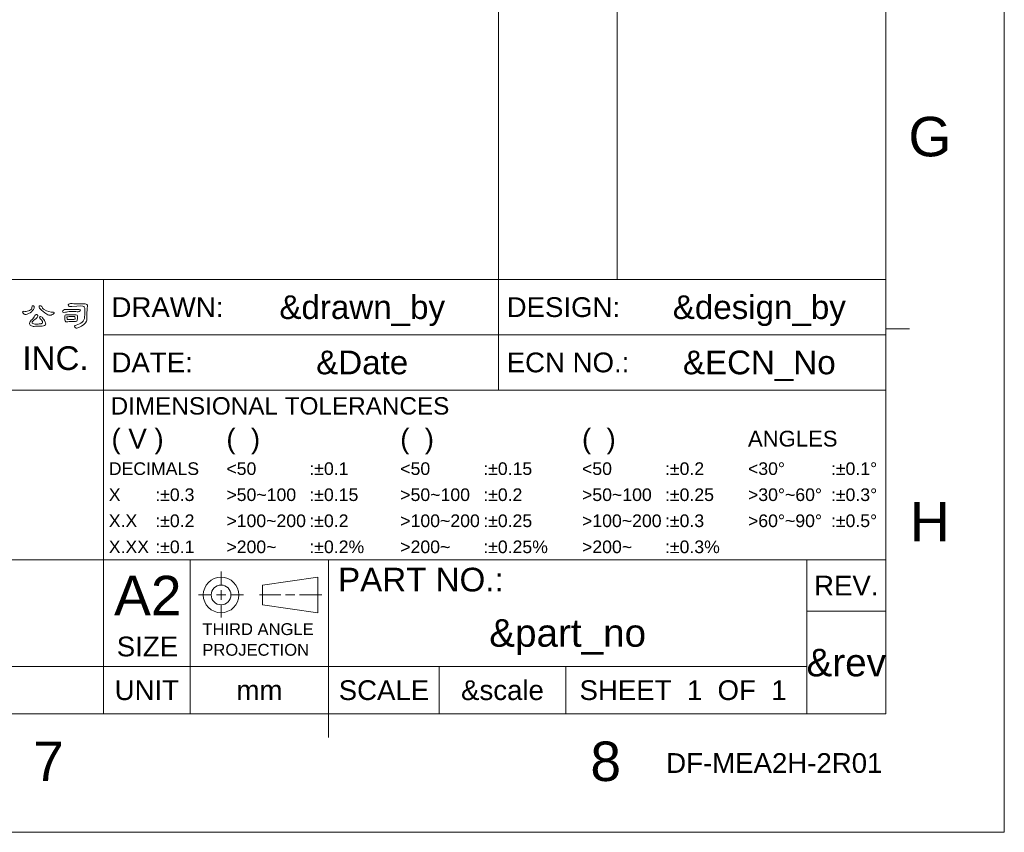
# Model space of a CAD drawing. Extents: x 1967 to 2561, y -57 to 363.
# Tile 14 of 16: x 2436 to 2561, y -57 to 46. Entities that reach past the tile are written whole.
import ezdxf
from ezdxf.enums import TextEntityAlignment as Align

# ---------------------------------------------------------------- set-up
doc = ezdxf.new("R2010")
doc.units = 0
doc.header["$LTSCALE"] = 15.367
doc.header["$MEASUREMENT"] = 0
doc.layers.get('0').update_dxf_attribs({"linetype": 'CONTINUOUS', "lineweight": 5})
doc.styles.add('TEXTSTYLE_1', font='arial.ttf')

msp = doc.modelspace()

# ---------------------------------------------------------------- linework, layer by layer
at = {"linetype": 'Continuous', "lineweight": 5}
for p, q in [((2560.511, 363.213), (2560.511, -56.787)), ((2496.511, 348.213), (2496.511, 13.213)), ((2511.511, 348.213), (2511.511, 13.213)), ((2545.511, 348.213), (2545.511, -41.787)), ((2355.511, 13.213), (2545.511, 13.213)), ((2446.511, 13.213), (2446.511, -0.787)), ((2496.511, 13.213), (2496.511, -0.787)), ((2545.511, 6.963), (2548.511, 6.963)), ((2446.511, 6.213), (2545.511, 6.213)), ((2355.511, -0.787), (2545.511, -0.787)), ((2446.511, -0.787), (2446.511, -22.287)), ((2446.511, -22.287), (2446.511, -0.787)), ((2355.511, -22.287), (2545.511, -22.287)), ((2446.511, -22.287), (2446.511, -35.787)), ((2457.511, -22.287), (2457.511, -41.787)), ((2475.011, -22.287), (2475.011, -41.787)), ((2535.511, -22.287), (2535.511, -41.787)), ((2461.398, -25.515), (2461.398, -23.756)), ((2473.652, -24.479), (2466.652, -25.479)), ((2473.652, -24.479), (2473.652, -28.979)), ((2461.402, -26.129), (2461.402, -27.329)), ((2466.652, -25.479), (2466.652, -27.979)), ((2460.202, -26.729), (2458.552, -26.729)), ((2460.802, -26.729), (2462.002, -26.729)), ((2462.602, -26.729), (2464.252, -26.729)), ((2468.944, -26.729), (2466.285, -26.729)), ((2469.544, -26.729), (2470.744, -26.729)), ((2471.344, -26.729), (2474.135, -26.729)), ((2461.402, -27.929), (2461.402, -29.579)), ((2466.652, -27.979), (2473.652, -28.979)), ((2535.511, -28.787), (2545.511, -28.787)), ((2355.511, -35.787), (2535.511, -35.787)), ((2446.511, -35.787), (2446.511, -41.787)), ((2489.011, -35.787), (2489.011, -41.787)), ((2505.011, -35.787), (2505.011, -41.787)), ((1981.511, -41.787), (2545.511, -41.787)), ((2475.011, -41.787), (2475.011, -44.787)), ((1966.511, -56.787), (2560.511, -56.787))]:
    msp.add_line(p, q, dxfattribs=at)
for radius in [2.25, 1.25]:
    msp.add_circle((2461.402, -26.729), radius, dxfattribs=at)
for points, knots in [([(2442.535, 9.795), (2443.452, 9.875), (2443.952, 9.879), (2444.034, 9.808), (2444.034, 9.808), (2444.123, 9.728), (2444.166, 9.616), (2444.163, 9.471), (2444.163, 9.471), (2444.154, 9.135), (2444.144, 8.811), (2444.133, 8.5), (2444.133, 8.5), (2444.124, 8.184), (2444.022, 7.95), (2443.825, 7.796), (2443.825, 7.796), (2443.646, 7.664), (2443.387, 7.549), (2443.048, 7.449), (2443.048, 7.449), (2442.936, 7.424), (2442.876, 7.374), (2442.868, 7.3), (2442.868, 7.3), (2442.86, 7.22), (2442.892, 7.155), (2442.966, 7.103), (2442.966, 7.103), (2443.072, 7.023), (2443.218, 7.034), (2443.406, 7.133), (2443.406, 7.133), (2443.913, 7.358), (2444.234, 7.623), (2444.368, 7.928), (2444.368, 7.928), (2444.414, 8.039), (2444.435, 8.246), (2444.432, 8.548), (2444.432, 8.548), (2444.429, 9.234), (2444.448, 9.646), (2444.487, 9.782), (2444.487, 9.782), (2444.505, 9.851), (2444.506, 9.908), (2444.492, 9.954), (2444.492, 9.954), (2444.475, 9.999), (2444.451, 10.035), (2444.423, 10.06), (2444.423, 10.06), (2444.363, 10.111), (2444.154, 10.13), (2443.795, 10.115), (2443.795, 10.115), (2443.229, 10.105), (2442.819, 10.124), (2442.569, 10.175), (2442.569, 10.175), (2442.404, 10.212), (2442.257, 10.187), (2442.129, 10.099), (2442.129, 10.099), (2442.035, 10.03), (2442.022, 9.954), (2442.09, 9.868), (2442.09, 9.868), (2442.144, 9.797), (2442.293, 9.773), (2442.535, 9.795)], [0, 0, 0, 0, 0.0555556, 0.0555556, 0.0555556, 0.0555556, 0.1111111, 0.1111111, 0.1111111, 0.1111111, 0.1666667, 0.1666667, 0.1666667, 0.1666667, 0.2222222, 0.2222222, 0.2222222, 0.2222222, 0.2777778, 0.2777778, 0.2777778, 0.2777778, 0.3333333, 0.3333333, 0.3333333, 0.3333333, 0.3888889, 0.3888889, 0.3888889, 0.3888889, 0.4444444, 0.4444444, 0.4444444, 0.4444444, 0.5, 0.5, 0.5, 0.5, 0.5555556, 0.5555556, 0.5555556, 0.5555556, 0.6111111, 0.6111111, 0.6111111, 0.6111111, 0.6666667, 0.6666667, 0.6666667, 0.6666667, 0.7222222, 0.7222222, 0.7222222, 0.7222222, 0.7777778, 0.7777778, 0.7777778, 0.7777778, 0.8333333, 0.8333333, 0.8333333, 0.8333333, 0.8888889, 0.8888889, 0.8888889, 0.8888889, 0.9444444, 0.9444444, 0.9444444, 0.9444444, 1, 1, 1, 1]), ([(2437.474, 9.693), (2437.477, 9.622), (2437.451, 9.549), (2437.397, 9.475), (2437.397, 9.475), (2437.26, 9.326), (2437.086, 9.229), (2436.875, 9.184), (2436.875, 9.184), (2436.77, 9.165), (2436.667, 9.163), (2436.568, 9.18), (2436.568, 9.18), (2436.471, 9.192), (2436.403, 9.189), (2436.363, 9.171), (2436.363, 9.171), (2436.326, 9.154), (2436.303, 9.124), (2436.295, 9.081), (2436.295, 9.081), (2436.286, 9.027), (2436.316, 8.965), (2436.384, 8.894), (2436.384, 8.894), (2436.436, 8.842), (2436.498, 8.805), (2436.572, 8.782), (2436.572, 8.782), (2436.632, 8.757), (2436.788, 8.796), (2437.042, 8.898), (2437.042, 8.898), (2437.316, 9.02), (2437.519, 9.199), (2437.653, 9.432), (2437.653, 9.432), (2437.724, 9.543), (2437.761, 9.633), (2437.764, 9.701), (2437.764, 9.701), (2437.764, 9.764), (2437.746, 9.811), (2437.709, 9.842), (2437.709, 9.842), (2437.68, 9.87), (2437.645, 9.885), (2437.602, 9.885), (2437.602, 9.885), (2437.556, 9.882), (2437.524, 9.868), (2437.504, 9.842), (2437.504, 9.842), (2437.483, 9.808), (2437.474, 9.758), (2437.474, 9.693)], [0, 0, 0, 0, 0.0714286, 0.0714286, 0.0714286, 0.0714286, 0.1428571, 0.1428571, 0.1428571, 0.1428571, 0.2142857, 0.2142857, 0.2142857, 0.2142857, 0.2857143, 0.2857143, 0.2857143, 0.2857143, 0.3571429, 0.3571429, 0.3571429, 0.3571429, 0.4285714, 0.4285714, 0.4285714, 0.4285714, 0.5, 0.5, 0.5, 0.5, 0.5714286, 0.5714286, 0.5714286, 0.5714286, 0.6428571, 0.6428571, 0.6428571, 0.6428571, 0.7142857, 0.7142857, 0.7142857, 0.7142857, 0.7857143, 0.7857143, 0.7857143, 0.7857143, 0.8571429, 0.8571429, 0.8571429, 0.8571429, 0.9285714, 0.9285714, 0.9285714, 0.9285714, 1, 1, 1, 1]), ([(2437.679, 8.355), (2437.599, 8.261), (2437.537, 8.195), (2437.491, 8.155), (2437.491, 8.155), (2437.337, 8.007), (2437.24, 7.885), (2437.201, 7.791), (2437.201, 7.791), (2437.163, 7.703), (2437.168, 7.606), (2437.213, 7.5), (2437.213, 7.5), (2437.259, 7.404), (2437.373, 7.333), (2437.555, 7.287), (2437.555, 7.287), (2437.598, 7.279), (2437.788, 7.28), (2438.127, 7.291), (2438.127, 7.291), (2438.179, 7.3), (2438.321, 7.304), (2438.555, 7.304), (2438.555, 7.304), (2438.717, 7.301), (2438.84, 7.313), (2438.922, 7.339), (2438.922, 7.339), (2439.019, 7.358), (2439.102, 7.406), (2439.17, 7.484), (2439.17, 7.484), (2439.207, 7.529), (2439.218, 7.59), (2439.204, 7.667), (2439.204, 7.667), (2439.184, 7.764), (2439.132, 7.883), (2439.046, 8.022), (2439.046, 8.022), (2438.949, 8.184), (2438.848, 8.318), (2438.743, 8.424), (2438.743, 8.424), (2438.68, 8.486), (2438.62, 8.524), (2438.563, 8.534), (2438.563, 8.534), (2438.518, 8.543), (2438.486, 8.534), (2438.469, 8.509), (2438.469, 8.509), (2438.45, 8.481), (2438.441, 8.442), (2438.444, 8.394), (2438.444, 8.394), (2438.455, 8.34), (2438.498, 8.274), (2438.572, 8.197), (2438.572, 8.197), (2438.709, 8.086), (2438.79, 7.939), (2438.816, 7.757), (2438.816, 7.757), (2438.824, 7.694), (2438.779, 7.65), (2438.679, 7.624), (2438.679, 7.624), (2438.619, 7.605), (2438.475, 7.588), (2438.247, 7.573), (2438.247, 7.573), (2438.039, 7.562), (2437.857, 7.569), (2437.7, 7.594), (2437.7, 7.594), (2437.589, 7.615), (2437.524, 7.65), (2437.504, 7.702), (2437.504, 7.702), (2437.486, 7.747), (2437.491, 7.802), (2437.516, 7.868), (2437.516, 7.868), (2437.579, 7.971), (2437.745, 8.105), (2438.012, 8.27), (2438.012, 8.27), (2438.118, 8.367), (2438.181, 8.462), (2438.205, 8.556), (2438.205, 8.556), (2438.216, 8.633), (2438.197, 8.697), (2438.149, 8.748), (2438.149, 8.748), (2438.103, 8.785), (2438.051, 8.797), (2437.991, 8.782), (2437.991, 8.782), (2437.936, 8.771), (2437.888, 8.724), (2437.845, 8.642), (2437.845, 8.642), (2437.785, 8.519), (2437.73, 8.424), (2437.679, 8.355)], [0, 0, 0, 0, 0.037037, 0.037037, 0.037037, 0.037037, 0.0740741, 0.0740741, 0.0740741, 0.0740741, 0.1111111, 0.1111111, 0.1111111, 0.1111111, 0.1481481, 0.1481481, 0.1481481, 0.1481481, 0.1851852, 0.1851852, 0.1851852, 0.1851852, 0.2222222, 0.2222222, 0.2222222, 0.2222222, 0.2592593, 0.2592593, 0.2592593, 0.2592593, 0.2962963, 0.2962963, 0.2962963, 0.2962963, 0.3333333, 0.3333333, 0.3333333, 0.3333333, 0.3703704, 0.3703704, 0.3703704, 0.3703704, 0.4074074, 0.4074074, 0.4074074, 0.4074074, 0.4444444, 0.4444444, 0.4444444, 0.4444444, 0.4814815, 0.4814815, 0.4814815, 0.4814815, 0.5185185, 0.5185185, 0.5185185, 0.5185185, 0.5555556, 0.5555556, 0.5555556, 0.5555556, 0.5925926, 0.5925926, 0.5925926, 0.5925926, 0.6296296, 0.6296296, 0.6296296, 0.6296296, 0.6666667, 0.6666667, 0.6666667, 0.6666667, 0.7037037, 0.7037037, 0.7037037, 0.7037037, 0.7407407, 0.7407407, 0.7407407, 0.7407407, 0.7777778, 0.7777778, 0.7777778, 0.7777778, 0.8148148, 0.8148148, 0.8148148, 0.8148148, 0.8518519, 0.8518519, 0.8518519, 0.8518519, 0.8888889, 0.8888889, 0.8888889, 0.8888889, 0.9259259, 0.9259259, 0.9259259, 0.9259259, 0.962963, 0.962963, 0.962963, 0.962963, 1, 1, 1, 1]), ([(2438.529, 9.501), (2438.728, 9.301), (2439.006, 9.072), (2439.363, 8.812), (2439.363, 8.812), (2439.533, 8.676), (2439.716, 8.645), (2439.91, 8.718), (2439.91, 8.718), (2440.097, 8.781), (2440.223, 8.861), (2440.285, 8.957), (2440.285, 8.957), (2440.331, 9.029), (2440.297, 9.063), (2440.183, 9.06), (2440.183, 9.06), (2439.79, 9.052), (2439.398, 9.167), (2439.008, 9.407), (2439.008, 9.407), (2438.957, 9.441), (2438.914, 9.472), (2438.879, 9.501), (2438.879, 9.501), (2438.828, 9.546), (2438.798, 9.589), (2438.79, 9.628), (2438.79, 9.628), (2438.761, 9.757), (2438.696, 9.841), (2438.593, 9.881), (2438.593, 9.881), (2438.522, 9.906), (2438.461, 9.906), (2438.41, 9.881), (2438.41, 9.881), (2438.364, 9.852), (2438.357, 9.797), (2438.388, 9.714), (2438.388, 9.714), (2438.417, 9.634), (2438.464, 9.563), (2438.529, 9.501)], [0, 0, 0, 0, 0.0909091, 0.0909091, 0.0909091, 0.0909091, 0.1818182, 0.1818182, 0.1818182, 0.1818182, 0.2727273, 0.2727273, 0.2727273, 0.2727273, 0.3636364, 0.3636364, 0.3636364, 0.3636364, 0.4545455, 0.4545455, 0.4545455, 0.4545455, 0.5454545, 0.5454545, 0.5454545, 0.5454545, 0.6363636, 0.6363636, 0.6363636, 0.6363636, 0.7272727, 0.7272727, 0.7272727, 0.7272727, 0.8181818, 0.8181818, 0.8181818, 0.8181818, 0.9090909, 0.9090909, 0.9090909, 0.9090909, 1, 1, 1, 1]), ([(2441.924, 9.415), (2441.818, 9.426), (2441.706, 9.422), (2441.586, 9.402), (2441.586, 9.402), (2441.483, 9.374), (2441.41, 9.324), (2441.364, 9.253), (2441.364, 9.253), (2441.327, 9.184), (2441.328, 9.122), (2441.368, 9.065), (2441.368, 9.065), (2441.411, 9.019), (2441.522, 9.019), (2441.701, 9.065), (2441.701, 9.065), (2441.85, 9.11), (2442.076, 9.14), (2442.381, 9.154), (2442.381, 9.154), (2442.714, 9.166), (2442.981, 9.16), (2443.18, 9.138), (2443.18, 9.138), (2443.294, 9.117), (2443.381, 9.126), (2443.441, 9.163), (2443.441, 9.163), (2443.538, 9.226), (2443.592, 9.284), (2443.603, 9.338), (2443.603, 9.338), (2443.614, 9.383), (2443.556, 9.408), (2443.428, 9.411), (2443.428, 9.411), (2442.453, 9.411), (2441.952, 9.412), (2441.924, 9.415)], [0, 0, 0, 0, 0.1, 0.1, 0.1, 0.1, 0.2, 0.2, 0.2, 0.2, 0.3, 0.3, 0.3, 0.3, 0.4, 0.4, 0.4, 0.4, 0.5, 0.5, 0.5, 0.5, 0.6, 0.6, 0.6, 0.6, 0.7, 0.7, 0.7, 0.7, 0.8, 0.8, 0.8, 0.8, 0.9, 0.9, 0.9, 0.9, 1, 1, 1, 1]), ([(2442.821, 7.893), (2442.952, 7.874), (2443.054, 7.893), (2443.129, 7.953), (2443.129, 7.953), (2443.191, 8.005), (2443.221, 8.107), (2443.218, 8.261), (2443.218, 8.261), (2443.227, 8.324), (2443.238, 8.381), (2443.253, 8.432), (2443.253, 8.432), (2443.264, 8.543), (2443.237, 8.626), (2443.172, 8.68), (2443.172, 8.68), (2443.086, 8.748), (2442.641, 8.766), (2441.838, 8.731), (2441.838, 8.731), (2441.761, 8.731), (2441.706, 8.715), (2441.672, 8.684), (2441.672, 8.684), (2441.612, 8.633), (2441.6, 8.448), (2441.637, 8.129), (2441.637, 8.129), (2441.634, 8.129), (2441.634, 8.126), (2441.637, 8.12), (2441.637, 8.12), (2441.637, 7.998), (2441.673, 7.912), (2441.744, 7.864), (2441.744, 7.864), (2441.79, 7.835), (2441.882, 7.835), (2442.022, 7.864), (2442.022, 7.864), (2442.119, 7.89), (2442.259, 7.902), (2442.441, 7.902), (2442.441, 7.902), (2442.649, 7.905), (2442.776, 7.902), (2442.821, 7.893)], [0, 0, 0, 0, 0.0833333, 0.0833333, 0.0833333, 0.0833333, 0.1666667, 0.1666667, 0.1666667, 0.1666667, 0.25, 0.25, 0.25, 0.25, 0.3333333, 0.3333333, 0.3333333, 0.3333333, 0.4166667, 0.4166667, 0.4166667, 0.4166667, 0.5, 0.5, 0.5, 0.5, 0.5833333, 0.5833333, 0.5833333, 0.5833333, 0.6666667, 0.6666667, 0.6666667, 0.6666667, 0.75, 0.75, 0.75, 0.75, 0.8333333, 0.8333333, 0.8333333, 0.8333333, 0.9166667, 0.9166667, 0.9166667, 0.9166667, 1, 1, 1, 1]), ([(2442.342, 8.522), (2442.679, 8.531), (2442.865, 8.522), (2442.902, 8.497), (2442.902, 8.497), (2442.913, 8.485), (2442.921, 8.442), (2442.924, 8.368), (2442.924, 8.368), (2442.927, 8.271), (2442.919, 8.213), (2442.902, 8.193), (2442.902, 8.193), (2442.882, 8.176), (2442.838, 8.167), (2442.77, 8.167), (2442.77, 8.167), (2442.65, 8.17), (2442.415, 8.163), (2442.065, 8.146), (2442.065, 8.146), (2442.002, 8.143), (2441.96, 8.149), (2441.941, 8.163), (2441.941, 8.163), (2441.929, 8.166), (2441.92, 8.204), (2441.911, 8.279), (2441.911, 8.279), (2441.894, 8.398), (2441.891, 8.464), (2441.902, 8.475), (2441.902, 8.475), (2441.93, 8.5), (2442.078, 8.516), (2442.342, 8.522)], [0, 0, 0, 0, 0.1111111, 0.1111111, 0.1111111, 0.1111111, 0.2222222, 0.2222222, 0.2222222, 0.2222222, 0.3333333, 0.3333333, 0.3333333, 0.3333333, 0.4444444, 0.4444444, 0.4444444, 0.4444444, 0.5555556, 0.5555556, 0.5555556, 0.5555556, 0.6666667, 0.6666667, 0.6666667, 0.6666667, 0.7777778, 0.7777778, 0.7777778, 0.7777778, 0.8888889, 0.8888889, 0.8888889, 0.8888889, 1, 1, 1, 1])]:
    msp.add_open_spline(points, degree=3, knots=knots, dxfattribs=at)

# ---------------------------------------------------------------- texts
at = {"linetype": 'Continuous', "lineweight": 5, "style": 'TEXTSTYLE_1'}
for s, height, p in [('G', 5, (2551.094, 28.807)), ('&drawn_by', 3, (2479.261, 8.213)), ('&design_by', 3, (2529.511, 8.213)), ('&Date', 3, (2479.261, 1.213)), ('&ECN_No', 3, (2529.511, 1.213)), ('H', 5, (2551.094, -19.943)), ('REV.', 2.5, (2540.511, -26.787)), ('&part_no', 3.5, (2505.261, -33.287)), ('&rev', 3.5, (2540.511, -37.037)), ('&scale', 2.5, (2497.011, -40.037)), ('UNIT', 2.5, (2452.011, -40.037)), ('mm', 2.5, (2466.261, -40.037)), ('SCALE', 2.5, (2482.011, -40.037)), ('SHEET  1  OF  1', 2.5, (2519.857, -40.037)), ('7', 5, (2439.574, -50.292)), ('8', 5, (2510.074, -50.292))]:
    msp.add_text(s, height=height, dxfattribs=at).set_placement(p, align=Align.CENTER)
for s, height, p in [('DRAWN:', 2.5, (2447.54, 8.463)), ('DESIGN:', 2.5, (2497.54, 8.463)), ('DELTA ELECTRONICS, INC. ', 3, (2389.459, 1.754)), ('DATE:', 2.5, (2447.54, 1.463)), ('ECN NO.:', 2.5, (2497.54, 1.463)), (' DIMENSIONAL TOLERANCES', 2.2, (2446.574, -3.887)), ('( V )', 2.5, (2447.54, -8.187)), ('(  )', 2.5, (2462.074, -8.187)), ('(  )', 2.5, (2484.074, -8.187)), ('(  )', 2.5, (2507.074, -8.187)), ('ANGLES', 2, (2528.074, -7.937)), ('DECIMALS', 1.6, (2447.192, -11.537)), ('<50', 1.6, (2462.074, -11.537)), (':%%p0.1', 1.6, (2472.574, -11.537)), ('<50', 1.6, (2484.074, -11.537)), (':%%p0.15', 1.6, (2494.574, -11.537)), ('<50', 1.6, (2507.074, -11.537)), (':%%p0.2', 1.6, (2517.574, -11.537)), ('<30%%d', 1.6, (2528.074, -11.537)), (':%%p0.1%%d', 1.6, (2538.574, -11.537)), ('X', 1.6, (2447.192, -14.837)), (':%%p0.3', 1.6, (2453.074, -14.837)), ('>50~100', 1.6, (2462.074, -14.837)), (':%%p0.15', 1.6, (2472.574, -14.837)), ('>50~100', 1.6, (2484.074, -14.837)), (':%%p0.2', 1.6, (2494.574, -14.837)), ('>50~100', 1.6, (2507.074, -14.837)), (':%%p0.25', 1.6, (2517.574, -14.837)), ('>30%%d~60%%d', 1.6, (2528.074, -14.837)), (':%%p0.3%%d', 1.6, (2538.574, -14.837)), ('X.X', 1.6, (2447.192, -18.137)), (':%%p0.2', 1.6, (2453.074, -18.137)), ('>100~200', 1.6, (2462.074, -18.137)), (':%%p0.2', 1.6, (2472.574, -18.137)), ('>100~200', 1.6, (2484.074, -18.137)), (':%%p0.25', 1.6, (2494.574, -18.137)), ('>100~200', 1.6, (2507.074, -18.137)), (':%%p0.3', 1.6, (2517.574, -18.137)), ('>60%%d~90%%d', 1.6, (2528.074, -18.137)), (':%%p0.5%%d', 1.6, (2538.574, -18.137)), ('X.XX', 1.6, (2447.192, -21.437)), (':%%p0.1', 1.6, (2453.074, -21.437)), ('>200~', 1.6, (2462.074, -21.437)), (':%%p0.2%', 1.6, (2472.574, -21.437)), ('>200~', 1.6, (2484.074, -21.437)), (':%%p0.25%', 1.6, (2494.574, -21.437)), ('>200~', 1.6, (2507.074, -21.437)), (':%%p0.3%', 1.6, (2517.574, -21.437)), ('PART NO.:', 3, (2476.211, -26.287)), ('A2', 5, (2447.861, -29.306)), ('THIRD ANGLE', 1.5, (2459.034, -31.809)), ('SIZE', 2.5, (2448.199, -34.508)), ('PROJECTION', 1.5, (2459.034, -34.424)), ('DF-MEA2H-2R01', 2.5, (2517.726, -49.263))]:
    msp.add_text(s, height=height, dxfattribs=at).set_placement(p)

doc.saveas('drawing.dxf')
